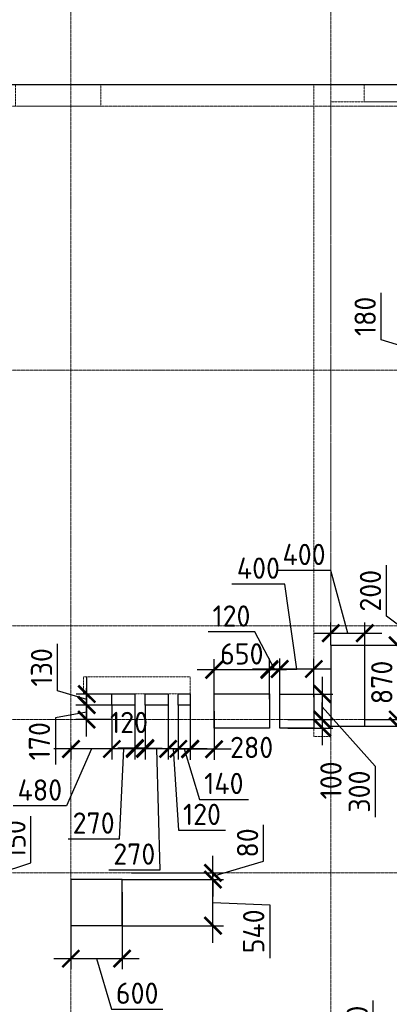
# Model space of a CAD drawing. Header units: millimetres. Extents: x -42044588 to 856694, y -806701 to 941911.
# Tile 27 of 256: x -179718 to -175382, y -425413 to -413856. Entities that reach past the tile are written whole.
import ezdxf

# ---------------------------------------------------------------- set-up
doc = ezdxf.new("R2010")
doc.units = ezdxf.units.MM
for name, pattern in [('______5', [1100, 800, -100, 100, -100]), ('DASHED', [7, 5, -2, 0]), ('осевая', [50.8, 31.75, -6.35, 6.35, -6.35])]:
    doc.linetypes.add(name, pattern=pattern)
for name, color, linetype, lineweight in [('907Сл Осевые', 1, 'Continuous', 0), ('Оси', 40, '______5', 18), ('Перекрытие ж_бетон', 1, 'Continuous', 30), ('РАЗМЕРЫ', 1, 'Continuous', 9), ('СТЕНЫ', 3, 'Continuous', 30)]:
    doc.layers.add(name, color=color, linetype=linetype, lineweight=lineweight)
doc.layers.add('Колонна_ бетон', color=7, linetype='Continuous', lineweight=50, true_color=0xb4b496)
doc.styles.add('GOST-2.304_Type-B', font='GOST_Common.ttf')
doc.dimstyles.new('СПДС', dxfattribs={"dimscale": 100, "dimtxt": 2.5, "dimasz": 2, "dimexe": 1.25, "dimexo": 0, "dimtad": 1, "dimdec": 0, "dimrnd": 5, "dimtxsty": 'GOST-2.304_Type-B', "dimblk": 'ARCHTICK', "dimcen": 2.5, "dimdle": 2, "dimclrd": 1, "dimclre": 1, "dimclrt": 1, "dimadec": 0, "dimazin": 2, "dimtfac": 0.75, "dimtdec": 0, "dimtmove": 1, "dimatfit": 3, "dimfxl": 0, "dimtolj": 1, "dimarcsym": 0})

# ---------------------------------------------------------------- blocks, each defined once
blk = doc.blocks.new('подложка стн 1-го этажа')
at = {"layer": 'Колонна_ бетон', "color": 252, "linetype": 'DASHED', "lineweight": 0, "ltscale": 0.5, "true_color": 0x939598, "transparency": 33554687}
for p, q in [((24994, 19212, -200), (24994, 19412, -200)), ((24994, 19412, -200), (24994, 19412, -200)), ((26244, 19412, -200), (24994, 19412, -200)), ((26244, 19412, -200), (26244, 19412, -200)), ((26244, 19212, -200), (26244, 19412, -200)), ((24994, 19212, -200), (26244, 19212, -200)), ((24994, 19212, -200), (24994, 19212, -200)), ((26244, 19212, -200), (26244, 19212, -200))]:
    blk.add_line(p, q, dxfattribs=at)
for elevation in [-360, -560]:
    blk.add_lwpolyline([(24194, 26362), (25194, 26362), (25194, 26112), (24194, 26112)], close=True, dxfattribs=dict(at, elevation=elevation))
at = {"layer": 'СТЕНЫ', "color": 252, "linetype": 'DASHED', "lineweight": 0, "ltscale": 0.5, "true_color": 0x939598, "transparency": 33554687}
for p, q in [((27894, 26162, -200), (27894, 18712, -200)), ((27894, 26162, -200), (27894, 26162, -200)), ((27894, 26162, -200), (30074, 26162, -200)), ((27694, 26112, -200), (27694, 26112, -200)), ((27694, 26112, -200), (27694, 18712, -200)), ((27894, 19962, -200), (27894, 19962, -200)), ((27694, 18712, -200), (27694, 18712, -200)), ((27694, 18712, -200), (27894, 18712, -200))]:
    blk.add_line(p, q, dxfattribs=at)
at = {"layer": 'СТЕНЫ', "color": 252, "linetype": 'DASHED', "lineweight": 0, "ltscale": 0.5, "true_color": 0x939598, "transparency": 33554687, "elevation": -200}
blk.add_lwpolyline([(35044, 26112), (35044, 26362), (27694, 26362), (27694, 26112)], dxfattribs=at)
at = {"layer": 'СТЕНЫ', "color": 252, "linetype": 'DASHED', "lineweight": 0, "ltscale": 0.5, "true_color": 0x939598, "transparency": 33554687, "elevation": -560}
blk.add_lwpolyline([(28284, 26365), (29684, 26365), (29684, 26162), (28284, 26162)], close=True, dxfattribs=at)
blk = doc.blocks.new('_ArchTick')
at = {"color": 0, "linetype": 'ByBlock', "const_width": 0.15}
blk.add_lwpolyline([(-0.5, -0.5), (0.5, 0.5)], dxfattribs=at)
blk = doc.blocks.new('*D1157')
at = {"layer": 'DEFPOINTS', "color": 0, "transparency": 16777216}
for p in [(-171918, -417791, 0), (-174600, -417971), (-171918, -417971, 0)]:
    blk.add_point(p, dxfattribs=at)
at = {"layer": 'РАЗМЕРЫ', "color": 1, "lineweight": -2, "transparency": 16777216}
for p, q in [((-175478, -417614), (-175478, -417064)), ((-174600, -417881), (-175478, -417614)), ((-174600, -417591), (-174600, -418171)), ((-171918, -417791), (-174725, -417791)), ((-171918, -417971), (-174725, -417971))]:
    blk.add_line(p, q, dxfattribs=at)
at = {"layer": 'РАЗМЕРЫ', "color": 1, "lineweight": -2, "transparency": 16777216, "xscale": 200, "yscale": 200, "zscale": 200}
for p, rotation in [((-174600, -417791), 90), ((-174600, -417971), 270)]:
    blk.add_blockref('_ArchTick', p, dxfattribs=dict(at, rotation=rotation))
at = {"layer": 'РАЗМЕРЫ', "color": 1, "lineweight": 0, "transparency": 16777216, "insert": (-175665, -417339), "char_height": 250, "attachment_point": 5, "rotation": 90, "style": 'GOST-2.304_Type-B'}
blk.add_mtext('\\A1;180', dxfattribs=at)
blk = doc.blocks.new('*D4195')
at = {"layer": 'DEFPOINTS', "color": 0, "transparency": 16777216}
for p in [(-171918, -417791, 0), (-174600, -417971), (-171918, -417971, 0)]:
    blk.add_point(p, dxfattribs=at)
at = {"layer": 'РАЗМЕРЫ', "color": 1, "lineweight": -2, "transparency": 16777216}
for p, q in [((-175478, -417614), (-175478, -417064)), ((-174600, -417881), (-175478, -417614)), ((-174600, -417591), (-174600, -418171)), ((-171918, -417791), (-174725, -417791)), ((-171918, -417971), (-174725, -417971))]:
    blk.add_line(p, q, dxfattribs=at)
at = {"layer": 'РАЗМЕРЫ', "color": 1, "lineweight": -2, "transparency": 16777216, "xscale": 200, "yscale": 200, "zscale": 200}
for p, rotation in [((-174600, -417791), 90), ((-174600, -417971), 270)]:
    blk.add_blockref('_ArchTick', p, dxfattribs=dict(at, rotation=rotation))
at = {"layer": 'РАЗМЕРЫ', "color": 1, "lineweight": 0, "transparency": 16777216, "insert": (-175665, -417339), "char_height": 250, "attachment_point": 5, "rotation": 90, "style": 'GOST-2.304_Type-B'}
blk.add_mtext('\\A1;180', dxfattribs=at)
blk = doc.blocks.new('*D4142')
at = {"layer": 'DEFPOINTS', "color": 0, "transparency": 16777216}
for p in [(-173688, -421371, 0), (-174600, -421571), (-173688, -421571, 0)]:
    blk.add_point(p, dxfattribs=at)
at = {"layer": 'РАЗМЕРЫ', "color": 1, "lineweight": -2, "transparency": 16777216}
for p, q in [((-175416, -420859), (-175416, -420259)), ((-174600, -421471), (-175416, -420859)), ((-174600, -421171), (-174600, -421771)), ((-173688, -421371), (-174725, -421371)), ((-173688, -421571), (-174725, -421571))]:
    blk.add_line(p, q, dxfattribs=at)
at = {"layer": 'РАЗМЕРЫ', "color": 1, "lineweight": -2, "transparency": 16777216, "xscale": 200, "yscale": 200, "zscale": 200}
for p, rotation in [((-174600, -421371), 90), ((-174600, -421571), 270)]:
    blk.add_blockref('_ArchTick', p, dxfattribs=dict(at, rotation=rotation))
at = {"layer": 'РАЗМЕРЫ', "color": 1, "lineweight": 0, "transparency": 16777216, "insert": (-175603, -420559), "char_height": 250, "attachment_point": 5, "rotation": 90, "style": 'GOST-2.304_Type-B'}
blk.add_mtext('\\A1;200', dxfattribs=at)
blk = doc.blocks.new('*D4013')
at = {"layer": 'DEFPOINTS', "color": 0, "transparency": 16777216}
for p in [(-180929, -423871), (-180181, -423871), (-181297, -424021)]:
    blk.add_point(p, dxfattribs=at)
at = {"layer": 'РАЗМЕРЫ', "color": 1, "lineweight": -2, "transparency": 16777216}
for p, q in [((-179588, -423754), (-179588, -423204)), ((-180181, -424221), (-180181, -423671)), ((-180181, -423946), (-179588, -423754)), ((-180929, -423871), (-180056, -423871)), ((-181297, -424021), (-180056, -424021))]:
    blk.add_line(p, q, dxfattribs=at)
at = {"layer": 'РАЗМЕРЫ', "color": 1, "lineweight": -2, "transparency": 16777216, "xscale": 200, "yscale": 200, "zscale": 200}
for p, rotation in [((-180181, -423871), 90), ((-180181, -424021), 270)]:
    blk.add_blockref('_ArchTick', p, dxfattribs=dict(at, rotation=rotation))
at = {"layer": 'РАЗМЕРЫ', "color": 1, "lineweight": 0, "transparency": 16777216, "insert": (-179775, -423479), "char_height": 250, "attachment_point": 5, "rotation": 90, "style": 'GOST-2.304_Type-B'}
blk.add_mtext('\\A1;150', dxfattribs=at)
blk = doc.blocks.new('*D4035')
at = {"layer": 'DEFPOINTS', "color": 0, "transparency": 16777216}
for p in [(-176668, -421478), (-176668, -421787), (-176268, -421809, 4500)]:
    blk.add_point(p, dxfattribs=at)
at = {"layer": 'РАЗМЕРЫ', "color": 1, "lineweight": -2, "transparency": 16777216}
for p, q in [((-176606, -420482), (-177231, -420482)), ((-176468, -421478), (-176606, -420482)), ((-176668, -421787), (-176668, -421353)), ((-176268, -421809), (-176268, -421353)), ((-176068, -421478), (-176868, -421478))]:
    blk.add_line(p, q, dxfattribs=at)
at = {"layer": 'РАЗМЕРЫ', "color": 1, "lineweight": -2, "transparency": 16777216, "xscale": 200, "yscale": 200, "zscale": 200, "rotation": 180}
blk.add_blockref('_ArchTick', (-176668, -421478), dxfattribs=at)
at = {"layer": 'РАЗМЕРЫ', "color": 1, "lineweight": -2, "transparency": 16777216, "xscale": 200, "yscale": 200, "zscale": 200}
blk.add_blockref('_ArchTick', (-176268, -421478), dxfattribs=at)
at = {"layer": 'РАЗМЕРЫ', "color": 1, "lineweight": 0, "transparency": 16777216, "insert": (-176918, -420294), "char_height": 250, "attachment_point": 5, "style": 'GOST-2.304_Type-B'}
blk.add_mtext('\\A1;400', dxfattribs=at)
blk = doc.blocks.new('*D4036')
at = {"layer": 'DEFPOINTS', "color": 0, "transparency": 16777216}
for p in [(-176407, -421771, 4500), (-176571, -422071), (-176168, -422071)]:
    blk.add_point(p, dxfattribs=at)
at = {"layer": 'РАЗМЕРЫ', "color": 1, "lineweight": -2, "transparency": 16777216}
for p, q in [((-176168, -421571), (-176168, -422271)), ((-176407, -421771), (-176043, -421771)), ((-176168, -421921), (-175546, -422616)), ((-176571, -422071), (-176043, -422071)), ((-175546, -422616), (-175546, -423216))]:
    blk.add_line(p, q, dxfattribs=at)
at = {"layer": 'РАЗМЕРЫ', "color": 1, "lineweight": -2, "transparency": 16777216, "xscale": 200, "yscale": 200, "zscale": 200}
for p, rotation in [((-176168, -421771), 90), ((-176168, -422071), 270)]:
    blk.add_blockref('_ArchTick', p, dxfattribs=dict(at, rotation=rotation))
at = {"layer": 'РАЗМЕРЫ', "color": 1, "lineweight": 0, "transparency": 16777216, "insert": (-175734, -422916), "char_height": 250, "attachment_point": 5, "rotation": 90, "style": 'GOST-2.304_Type-B'}
blk.add_mtext('\\A1;300', dxfattribs=at)
blk = doc.blocks.new('*D4046')
at = {"layer": 'DEFPOINTS', "color": 0, "transparency": 16777216}
for p in [(-176571, -422071), (-176571, -422171), (-176168, -422171)]:
    blk.add_point(p, dxfattribs=at)
at = {"layer": 'РАЗМЕРЫ', "color": 1, "lineweight": -2, "transparency": 16777216}
for p, q in [((-176168, -422071), (-176168, -421871)), ((-176571, -422071), (-176043, -422071)), ((-176571, -422171), (-176043, -422171)), ((-176168, -422071), (-176168, -422171)), ((-176168, -422171), (-176168, -422371))]:
    blk.add_line(p, q, dxfattribs=at)
at = {"layer": 'РАЗМЕРЫ', "color": 1, "lineweight": -2, "transparency": 16777216, "xscale": 200, "yscale": 200, "zscale": 200}
for p, rotation in [((-176168, -422071), 270), ((-176168, -422171), 90)]:
    blk.add_blockref('_ArchTick', p, dxfattribs=dict(at, rotation=rotation))
at = {"layer": 'РАЗМЕРЫ', "color": 1, "lineweight": 0, "transparency": 16777216, "insert": (-176067, -422785), "char_height": 250, "attachment_point": 5, "rotation": 90, "style": 'GOST-2.304_Type-B'}
blk.add_mtext('\\A1;100', dxfattribs=at)
blk = doc.blocks.new('*D4078')
at = {"layer": 'DEFPOINTS', "color": 0, "transparency": 16777216}
for p in [(-176788, -421478), (-176668, -421787), (-176788, -421830, 4500)]:
    blk.add_point(p, dxfattribs=at)
at = {"layer": 'РАЗМЕРЫ', "color": 1, "lineweight": -2, "transparency": 16777216}
for p, q in [((-176959, -421043), (-177509, -421043)), ((-176728, -421478), (-176959, -421043)), ((-176788, -421830), (-176788, -421353)), ((-176668, -421787), (-176668, -421353)), ((-176788, -421478), (-176988, -421478)), ((-176668, -421478), (-176788, -421478)), ((-176668, -421478), (-176788, -421478)), ((-176668, -421478), (-176468, -421478))]:
    blk.add_line(p, q, dxfattribs=at)
at = {"layer": 'РАЗМЕРЫ', "color": 1, "lineweight": -2, "transparency": 16777216, "xscale": 200, "yscale": 200, "zscale": 200}
blk.add_blockref('_ArchTick', (-176788, -421478), dxfattribs=at)
at = {"layer": 'РАЗМЕРЫ', "color": 1, "lineweight": -2, "transparency": 16777216, "xscale": 200, "yscale": 200, "zscale": 200, "rotation": 180}
blk.add_blockref('_ArchTick', (-176668, -421478), dxfattribs=at)
at = {"layer": 'РАЗМЕРЫ', "color": 1, "lineweight": 0, "transparency": 16777216, "insert": (-177234, -420856), "char_height": 250, "attachment_point": 5, "style": 'GOST-2.304_Type-B'}
blk.add_mtext('\\A1;120', dxfattribs=at)
blk = doc.blocks.new('*D4079')
at = {"layer": 'DEFPOINTS', "color": 0, "transparency": 16777216}
for p in [(-177438, -421488), (-177438, -421831), (-176788, -421830)]:
    blk.add_point(p, dxfattribs=at)
at = {"layer": 'РАЗМЕРЫ', "color": 1, "lineweight": -2, "transparency": 16777216}
for p, q in [((-177438, -421831), (-177438, -421363)), ((-176788, -421830), (-176788, -421363)), ((-176588, -421488), (-177638, -421488))]:
    blk.add_line(p, q, dxfattribs=at)
at = {"layer": 'РАЗМЕРЫ', "color": 1, "lineweight": -2, "transparency": 16777216, "xscale": 200, "yscale": 200, "zscale": 200, "rotation": 180}
blk.add_blockref('_ArchTick', (-177438, -421488), dxfattribs=at)
at = {"layer": 'РАЗМЕРЫ', "color": 1, "lineweight": -2, "transparency": 16777216, "xscale": 200, "yscale": 200, "zscale": 200}
blk.add_blockref('_ArchTick', (-176788, -421488), dxfattribs=at)
at = {"layer": 'РАЗМЕРЫ', "color": 1, "lineweight": 0, "transparency": 16777216, "insert": (-177113, -421300), "char_height": 250, "attachment_point": 5, "style": 'GOST-2.304_Type-B'}
blk.add_mtext('\\A1;650', dxfattribs=at)
blk = doc.blocks.new('*D4183')
at = {"layer": 'DEFPOINTS', "color": 0, "transparency": 16777216}
for p in [(-179118, -424029), (-178518, -424096), (-178518, -424877)]:
    blk.add_point(p, dxfattribs=at)
at = {"layer": 'РАЗМЕРЫ', "color": 1, "lineweight": -2, "transparency": 16777216}
for p, q in [((-179118, -424029), (-179118, -425002)), ((-178518, -424096), (-178518, -425002)), ((-179318, -424877), (-178318, -424877)), ((-178818, -424877), (-178640, -425470)), ((-178640, -425470), (-178040, -425470))]:
    blk.add_line(p, q, dxfattribs=at)
at = {"layer": 'РАЗМЕРЫ', "color": 1, "lineweight": -2, "transparency": 16777216, "xscale": 200, "yscale": 200, "zscale": 200, "rotation": 180}
blk.add_blockref('_ArchTick', (-179118, -424877), dxfattribs=at)
at = {"layer": 'РАЗМЕРЫ', "color": 1, "lineweight": -2, "transparency": 16777216, "xscale": 200, "yscale": 200, "zscale": 200}
blk.add_blockref('_ArchTick', (-178518, -424877), dxfattribs=at)
at = {"layer": 'РАЗМЕРЫ', "color": 1, "lineweight": 0, "transparency": 16777216, "insert": (-178340, -425283), "char_height": 250, "attachment_point": 5, "style": 'GOST-2.304_Type-B'}
blk.add_mtext('\\A1;600', dxfattribs=at)
blk = doc.blocks.new('*D4080')
at = {"layer": 'DEFPOINTS', "color": 0, "transparency": 16777216}
for p in [(-178518, -423949), (-177451, -423949), (-178518, -424491)]:
    blk.add_point(p, dxfattribs=at)
at = {"layer": 'РАЗМЕРЫ', "color": 1, "lineweight": -2, "transparency": 16777216}
for p, q in [((-177451, -424691), (-177451, -423749)), ((-178518, -423949), (-177326, -423949)), ((-177451, -424220), (-176785, -424245)), ((-176785, -424245), (-176785, -424870)), ((-178518, -424491), (-177326, -424491))]:
    blk.add_line(p, q, dxfattribs=at)
at = {"layer": 'РАЗМЕРЫ', "color": 1, "lineweight": -2, "transparency": 16777216, "xscale": 200, "yscale": 200, "zscale": 200}
for p, rotation in [((-177451, -423949), 90), ((-177451, -424491), 270)]:
    blk.add_blockref('_ArchTick', p, dxfattribs=dict(at, rotation=rotation))
at = {"layer": 'РАЗМЕРЫ', "color": 1, "lineweight": 0, "transparency": 16777216, "insert": (-176973, -424557), "char_height": 250, "attachment_point": 5, "rotation": 90, "style": 'GOST-2.304_Type-B'}
blk.add_mtext('\\A1;540', dxfattribs=at)
blk = doc.blocks.new('*D4081')
at = {"layer": 'DEFPOINTS', "color": 0, "transparency": 16777216}
for p in [(-178407, -423871), (-177451, -423871), (-178518, -423949)]:
    blk.add_point(p, dxfattribs=at)
at = {"layer": 'РАЗМЕРЫ', "color": 1, "lineweight": -2, "transparency": 16777216}
for p, q in [((-176858, -423732), (-176858, -423307)), ((-177451, -423871), (-177451, -423671)), ((-177451, -423910), (-176858, -423732)), ((-178407, -423871), (-177326, -423871)), ((-177451, -423949), (-177451, -423871)), ((-177451, -423949), (-177451, -423871)), ((-178518, -423949), (-177326, -423949)), ((-177451, -423949), (-177451, -424149))]:
    blk.add_line(p, q, dxfattribs=at)
at = {"layer": 'РАЗМЕРЫ', "color": 1, "lineweight": -2, "transparency": 16777216, "xscale": 200, "yscale": 200, "zscale": 200}
for p, rotation in [((-177451, -423871), 270), ((-177451, -423949), 90)]:
    blk.add_blockref('_ArchTick', p, dxfattribs=dict(at, rotation=rotation))
at = {"layer": 'РАЗМЕРЫ', "color": 1, "lineweight": 0, "transparency": 16777216, "insert": (-177045, -423519), "char_height": 250, "attachment_point": 5, "rotation": 90, "style": 'GOST-2.304_Type-B'}
blk.add_mtext('\\A1;80', dxfattribs=at)
blk = doc.blocks.new('*D4083')
at = {"layer": 'DEFPOINTS', "color": 0, "transparency": 16777216}
for p in [(-176168, -425973), (-176164, -425973), (-176168, -426373)]:
    blk.add_point(p, dxfattribs=at)
at = {"layer": 'РАЗМЕРЫ', "color": 1, "lineweight": -2, "transparency": 16777216}
for p, q in [((-175571, -425995), (-175571, -425370)), ((-176164, -426573), (-176164, -425773)), ((-176168, -425973), (-176039, -425973)), ((-176164, -426173), (-175571, -425995)), ((-176168, -426373), (-176039, -426373))]:
    blk.add_line(p, q, dxfattribs=at)
at = {"layer": 'РАЗМЕРЫ', "color": 1, "lineweight": -2, "transparency": 16777216, "xscale": 200, "yscale": 200, "zscale": 200}
for p, rotation in [((-176164, -425973), 90), ((-176164, -426373), 270)]:
    blk.add_blockref('_ArchTick', p, dxfattribs=dict(at, rotation=rotation))
at = {"layer": 'РАЗМЕРЫ', "color": 1, "lineweight": 0, "transparency": 16777216, "insert": (-175758, -425682), "char_height": 250, "attachment_point": 5, "rotation": 90, "style": 'GOST-2.304_Type-B'}
blk.add_mtext('\\A1;400', dxfattribs=at)
blk = doc.blocks.new('*D4158')
at = {"layer": 'DEFPOINTS', "color": 0, "transparency": 16777216}
for p in [(-177718, -421836, 360), (-177438, -421971, 4500), (-177718, -422420)]:
    blk.add_point(p, dxfattribs=at)
at = {"layer": 'РАЗМЕРЫ', "color": 1, "lineweight": -2, "transparency": 16777216}
for p, q in [((-177718, -421836), (-177718, -422545)), ((-177438, -421971), (-177438, -422545)), ((-177238, -422420), (-177918, -422420))]:
    blk.add_line(p, q, dxfattribs=at)
at = {"layer": 'РАЗМЕРЫ', "color": 1, "lineweight": -2, "transparency": 16777216, "xscale": 200, "yscale": 200, "zscale": 200, "rotation": 180}
blk.add_blockref('_ArchTick', (-177718, -422420), dxfattribs=at)
at = {"layer": 'РАЗМЕРЫ', "color": 1, "lineweight": -2, "transparency": 16777216, "xscale": 200, "yscale": 200, "zscale": 200}
blk.add_blockref('_ArchTick', (-177438, -422420), dxfattribs=at)
at = {"layer": 'РАЗМЕРЫ', "color": 1, "lineweight": 0, "transparency": 16777216, "insert": (-176997, -422398), "char_height": 250, "attachment_point": 5, "style": 'GOST-2.304_Type-B'}
blk.add_mtext('\\A1;280', dxfattribs=at)
blk = doc.blocks.new('*D4159')
at = {"layer": 'DEFPOINTS', "color": 0, "transparency": 16777216}
for p in [(-177858, -421901, 360), (-177718, -421836, 360), (-177858, -422415)]:
    blk.add_point(p, dxfattribs=at)
at = {"layer": 'РАЗМЕРЫ', "color": 1, "lineweight": -2, "transparency": 16777216}
for p, q in [((-177858, -421901), (-177858, -422540)), ((-177718, -421836), (-177718, -422540)), ((-177518, -422415), (-178058, -422415)), ((-177788, -422415), (-177610, -423009)), ((-177610, -423009), (-177035, -423009))]:
    blk.add_line(p, q, dxfattribs=at)
at = {"layer": 'РАЗМЕРЫ', "color": 1, "lineweight": -2, "transparency": 16777216, "xscale": 200, "yscale": 200, "zscale": 200, "rotation": 180}
blk.add_blockref('_ArchTick', (-177858, -422415), dxfattribs=at)
at = {"layer": 'РАЗМЕРЫ', "color": 1, "lineweight": -2, "transparency": 16777216, "xscale": 200, "yscale": 200, "zscale": 200}
blk.add_blockref('_ArchTick', (-177718, -422415), dxfattribs=at)
at = {"layer": 'РАЗМЕРЫ', "color": 1, "lineweight": 0, "transparency": 16777216, "insert": (-177323, -422821), "char_height": 250, "attachment_point": 5, "style": 'GOST-2.304_Type-B'}
blk.add_mtext('\\A1;140', dxfattribs=at)
blk = doc.blocks.new('*D4160')
at = {"layer": 'DEFPOINTS', "color": 0, "transparency": 16777216}
for p in [(-177978, -421901, 360), (-177858, -421901, 360), (-177978, -422415)]:
    blk.add_point(p, dxfattribs=at)
at = {"layer": 'РАЗМЕРЫ', "color": 1, "lineweight": -2, "transparency": 16777216}
for p, q in [((-177978, -421901), (-177978, -422540)), ((-177858, -421901), (-177858, -422540)), ((-177978, -422415), (-178178, -422415)), ((-177858, -422415), (-177978, -422415)), ((-177858, -422415), (-177978, -422415)), ((-177918, -422415), (-177855, -423371)), ((-177858, -422415), (-177658, -422415)), ((-177855, -423371), (-177305, -423371))]:
    blk.add_line(p, q, dxfattribs=at)
at = {"layer": 'РАЗМЕРЫ', "color": 1, "lineweight": -2, "transparency": 16777216, "xscale": 200, "yscale": 200, "zscale": 200}
blk.add_blockref('_ArchTick', (-177978, -422415), dxfattribs=at)
at = {"layer": 'РАЗМЕРЫ', "color": 1, "lineweight": -2, "transparency": 16777216, "xscale": 200, "yscale": 200, "zscale": 200, "rotation": 180}
blk.add_blockref('_ArchTick', (-177858, -422415), dxfattribs=at)
at = {"layer": 'РАЗМЕРЫ', "color": 1, "lineweight": 0, "transparency": 16777216, "insert": (-177580, -423184), "char_height": 250, "attachment_point": 5, "style": 'GOST-2.304_Type-B'}
blk.add_mtext('\\A1;120', dxfattribs=at)
blk = doc.blocks.new('*D4056')
at = {"layer": 'DEFPOINTS', "color": 0, "transparency": 16777216}
for p in [(-178934, -421901), (-178632, -421901, 360), (-178638, -422071)]:
    blk.add_point(p, dxfattribs=at)
at = {"layer": 'РАЗМЕРЫ', "color": 1, "lineweight": -2, "transparency": 16777216}
for p, q in [((-178934, -422271), (-178934, -421701)), ((-178632, -421901), (-179059, -421901)), ((-178934, -421986), (-179300, -422050)), ((-179300, -422050), (-179300, -422600)), ((-178638, -422071), (-179059, -422071))]:
    blk.add_line(p, q, dxfattribs=at)
at = {"layer": 'РАЗМЕРЫ', "color": 1, "lineweight": -2, "transparency": 16777216, "xscale": 200, "yscale": 200, "zscale": 200}
for p, rotation in [((-178934, -421901), 90), ((-178934, -422071), 270)]:
    blk.add_blockref('_ArchTick', p, dxfattribs=dict(at, rotation=rotation))
at = {"layer": 'РАЗМЕРЫ', "color": 1, "lineweight": 0, "transparency": 16777216, "insert": (-179487, -422325), "char_height": 250, "attachment_point": 5, "rotation": 90, "style": 'GOST-2.304_Type-B'}
blk.add_mtext('\\A1;170', dxfattribs=at)
blk = doc.blocks.new('*D4057')
at = {"layer": 'DEFPOINTS', "color": 0, "transparency": 16777216}
for p in [(-178931, -421771), (-178638, -421771, 360), (-178672, -421901)]:
    blk.add_point(p, dxfattribs=at)
at = {"layer": 'РАЗМЕРЫ', "color": 1, "lineweight": -2, "transparency": 16777216}
for p, q in [((-179275, -421733), (-179275, -421183)), ((-178931, -422101), (-178931, -421571)), ((-178931, -421836), (-179275, -421733)), ((-178638, -421771), (-179056, -421771)), ((-178672, -421901), (-179056, -421901))]:
    blk.add_line(p, q, dxfattribs=at)
at = {"layer": 'РАЗМЕРЫ', "color": 1, "lineweight": -2, "transparency": 16777216, "xscale": 200, "yscale": 200, "zscale": 200}
for p, rotation in [((-178931, -421771), 90), ((-178931, -421901), 270)]:
    blk.add_blockref('_ArchTick', p, dxfattribs=dict(at, rotation=rotation))
at = {"layer": 'РАЗМЕРЫ', "color": 1, "lineweight": 0, "transparency": 16777216, "insert": (-179462, -421458), "char_height": 250, "attachment_point": 5, "rotation": 90, "style": 'GOST-2.304_Type-B'}
blk.add_mtext('\\A1;130', dxfattribs=at)
blk = doc.blocks.new('оси блок 2')
at = {"layer": 'Оси', "color": 16, "linetype": 'осевая', "lineweight": 0, "ltscale": 0.25, "transparency": 33554687}
for p, q in [((-68904.7, -322543), (-68904.7, -347914.1)), ((-65854.7, -322543), (-65854.7, -347914.1)), ((-89822.3, -326301.3), (-37238.5, -326301.3)), ((-89822.3, -329401.3), (-37238.5, -329401.3)), ((-89822.3, -332401.3), (-37238.5, -332401.3)), ((-89822.3, -333501.3), (-37238.5, -333501.3)), ((-89822.3, -335301.3), (-37238.5, -335301.3))]:
    blk.add_line(p, q, dxfattribs=at)
blk = doc.blocks.new('*D6854')
at = {"layer": '907Сл Осевые', "color": 1, "lineweight": -2, "transparency": 16777216}
for p, q in [((-176070, -420320), (-176695, -420320)), ((-175868, -421057), (-176070, -420320)), ((-176068, -421199), (-176068, -420932)), ((-175669, -421199), (-175669, -420932)), ((-176268, -421057), (-175469, -421057))]:
    blk.add_line(p, q, dxfattribs=at)
at = {"layer": 'DEFPOINTS', "color": 0, "transparency": 16777216}
for p in [(-175669, -421057), (-176068, -421199), (-175669, -421199, 200)]:
    blk.add_point(p, dxfattribs=at)
at = {"layer": '907Сл Осевые', "color": 1, "lineweight": -2, "transparency": 16777216, "xscale": 200, "yscale": 200, "zscale": 200, "rotation": 180}
blk.add_blockref('_ArchTick', (-176068, -421057), dxfattribs=at)
at = {"layer": '907Сл Осевые', "color": 1, "lineweight": -2, "transparency": 16777216, "xscale": 200, "yscale": 200, "zscale": 200}
blk.add_blockref('_ArchTick', (-175669, -421057), dxfattribs=at)
at = {"layer": '907Сл Осевые', "color": 1, "lineweight": 0, "transparency": 16777216, "insert": (-176382, -420133), "char_height": 250, "attachment_point": 5, "style": 'GOST-2.304_Type-B'}
blk.add_mtext('\\A1;400', dxfattribs=at)
blk = doc.blocks.new('*D6855')
at = {"layer": '907Сл Осевые', "color": 1, "lineweight": -2, "transparency": 16777216}
for p, q in [((-175283, -420999), (-175283, -422271)), ((-175669, -421199), (-175158, -421199)), ((-175669, -422071), (-175158, -422071))]:
    blk.add_line(p, q, dxfattribs=at)
at = {"layer": 'DEFPOINTS', "color": 0, "transparency": 16777216}
for p in [(-175669, -421199), (-175669, -422071), (-175283, -422071)]:
    blk.add_point(p, dxfattribs=at)
at = {"layer": '907Сл Осевые', "color": 1, "lineweight": -2, "transparency": 16777216, "xscale": 200, "yscale": 200, "zscale": 200}
for p, rotation in [((-175283, -421199), 90), ((-175283, -422071), 270)]:
    blk.add_blockref('_ArchTick', p, dxfattribs=dict(at, rotation=rotation))
at = {"layer": '907Сл Осевые', "color": 1, "lineweight": 0, "transparency": 16777216, "insert": (-175470, -421635), "char_height": 250, "attachment_point": 5, "rotation": 90, "style": 'GOST-2.304_Type-B'}
blk.add_mtext('\\A1;870', dxfattribs=at)
blk = doc.blocks.new('*D6856')
at = {"layer": '907Сл Осевые', "color": 1, "lineweight": -2, "transparency": 16777216}
for p, q in [((-174876, -421932), (-174876, -421507)), ((-175283, -422071), (-175283, -421871)), ((-175283, -422110), (-174876, -421932)), ((-175669, -422071), (-175158, -422071)), ((-175669, -422149), (-175158, -422149)), ((-175283, -422071), (-175283, -422149)), ((-175283, -422071), (-175283, -422149)), ((-175283, -422149), (-175283, -422349))]:
    blk.add_line(p, q, dxfattribs=at)
at = {"layer": 'DEFPOINTS', "color": 0, "transparency": 16777216}
for p in [(-175669, -422071), (-175669, -422149, 200), (-175283, -422149)]:
    blk.add_point(p, dxfattribs=at)
at = {"layer": '907Сл Осевые', "color": 1, "lineweight": -2, "transparency": 16777216, "xscale": 200, "yscale": 200, "zscale": 200}
for p, rotation in [((-175283, -422071), 270), ((-175283, -422149), 90)]:
    blk.add_blockref('_ArchTick', p, dxfattribs=dict(at, rotation=rotation))
at = {"layer": '907Сл Осевые', "color": 1, "lineweight": 0, "transparency": 16777216, "insert": (-175064, -421719), "char_height": 250, "attachment_point": 5, "rotation": 90, "style": 'GOST-2.304_Type-B'}
blk.add_mtext('\\A1;80', dxfattribs=at)
blk = doc.blocks.new('блочина')
at = {"color": 4, "lineweight": 30}
blk.add_lwpolyline([(123862, 60951), (123462, 60951), (123462, 60001), (123862, 60001)], close=True, dxfattribs=at)
at = {"layer": 'Перекрытие ж_бетон', "color": 4}
for points, elevation in [([(120893, 60380), (121163, 60380), (121163, 60250), (120893, 60250)], 360), ([(121283, 60380), (121553, 60380), (121553, 60250), (121283, 60250)], 360), ([(121673, 60380), (121813, 60380), (121813, 60250), (121673, 60250)], 360), ([(122093, 59980), (122093, 60380), (122743, 60380), (122743, 59980)], 4500), ([(122863, 59978), (122863, 60378), (123263, 60378), (123263, 59978)], 4500)]:
    blk.add_lwpolyline(points, close=True, dxfattribs=dict(at, elevation=elevation))
blk.add_lwpolyline([(121013, 57662), (121013, 58202), (120413, 58202), (120413, 57662)], close=True, dxfattribs=at)
blk = doc.blocks.new('*D7463')
at = {"layer": 'DEFPOINTS', "color": 0, "transparency": 16777216}
for p in [(-178247, -421902, 360), (-177977, -421902, 360), (-178247, -422416)]:
    blk.add_point(p, dxfattribs=at)
at = {"layer": 'РАЗМЕРЫ', "color": 1, "lineweight": -2, "transparency": 16777216}
for p, q in [((-178247, -421902), (-178247, -422541)), ((-177977, -421902), (-177977, -422541)), ((-177777, -422416), (-178447, -422416)), ((-178112, -422416), (-178074, -423838)), ((-178074, -423838), (-178674, -423838))]:
    blk.add_line(p, q, dxfattribs=at)
at = {"layer": 'РАЗМЕРЫ', "color": 1, "lineweight": -2, "transparency": 16777216, "xscale": 200, "yscale": 200, "zscale": 200, "rotation": 180}
blk.add_blockref('_ArchTick', (-178247, -422416), dxfattribs=at)
at = {"layer": 'РАЗМЕРЫ', "color": 1, "lineweight": -2, "transparency": 16777216, "xscale": 200, "yscale": 200, "zscale": 200}
blk.add_blockref('_ArchTick', (-177977, -422416), dxfattribs=at)
at = {"layer": 'РАЗМЕРЫ', "color": 1, "lineweight": 0, "transparency": 16777216, "insert": (-178374, -423650), "char_height": 250, "attachment_point": 5, "style": 'GOST-2.304_Type-B'}
blk.add_mtext('\\A1;270', dxfattribs=at)
blk = doc.blocks.new('*D7464')
at = {"layer": 'DEFPOINTS', "color": 0, "transparency": 16777216}
for p in [(-178637, -421902, 360), (-178367, -421902, 360), (-178637, -422416)]:
    blk.add_point(p, dxfattribs=at)
at = {"layer": 'РАЗМЕРЫ', "color": 1, "lineweight": -2, "transparency": 16777216}
for p, q in [((-178637, -421902), (-178637, -422541)), ((-178367, -421902), (-178367, -422541)), ((-178167, -422416), (-178837, -422416)), ((-178502, -422416), (-178551, -423474)), ((-178551, -423474), (-179151, -423474))]:
    blk.add_line(p, q, dxfattribs=at)
at = {"layer": 'РАЗМЕРЫ', "color": 1, "lineweight": -2, "transparency": 16777216, "xscale": 200, "yscale": 200, "zscale": 200, "rotation": 180}
blk.add_blockref('_ArchTick', (-178637, -422416), dxfattribs=at)
at = {"layer": 'РАЗМЕРЫ', "color": 1, "lineweight": -2, "transparency": 16777216, "xscale": 200, "yscale": 200, "zscale": 200}
blk.add_blockref('_ArchTick', (-178367, -422416), dxfattribs=at)
at = {"layer": 'РАЗМЕРЫ', "color": 1, "lineweight": 0, "transparency": 16777216, "insert": (-178851, -423286), "char_height": 250, "attachment_point": 5, "style": 'GOST-2.304_Type-B'}
blk.add_mtext('\\A1;270', dxfattribs=at)
blk = doc.blocks.new('*D7465')
at = {"layer": 'DEFPOINTS', "color": 0, "transparency": 16777216}
for p in [(-178247, -421902, 360), (-178367, -422115), (-178367, -422406)]:
    blk.add_point(p, dxfattribs=at)
at = {"layer": 'РАЗМЕРЫ', "color": 1, "lineweight": -2, "transparency": 16777216}
for p, q in [((-178247, -421902), (-178247, -422531)), ((-178367, -422115), (-178367, -422531)), ((-178367, -422406), (-178567, -422406)), ((-178247, -422406), (-178367, -422406)), ((-178247, -422406), (-178047, -422406))]:
    blk.add_line(p, q, dxfattribs=at)
at = {"layer": 'РАЗМЕРЫ', "color": 1, "lineweight": -2, "transparency": 16777216, "xscale": 200, "yscale": 200, "zscale": 200}
blk.add_blockref('_ArchTick', (-178367, -422406), dxfattribs=at)
at = {"layer": 'РАЗМЕРЫ', "color": 1, "lineweight": -2, "transparency": 16777216, "xscale": 200, "yscale": 200, "zscale": 200, "rotation": 180}
blk.add_blockref('_ArchTick', (-178247, -422406), dxfattribs=at)
at = {"layer": 'РАЗМЕРЫ', "color": 1, "lineweight": 0, "transparency": 16777216, "insert": (-178436, -422105), "char_height": 250, "attachment_point": 5, "style": 'GOST-2.304_Type-B'}
blk.add_mtext('\\A1;120', dxfattribs=at)
blk = doc.blocks.new('*D7466')
at = {"layer": 'DEFPOINTS', "color": 0, "transparency": 16777216}
for p in [(-178637, -421902, 360), (-179117, -422369), (-179117, -422416)]:
    blk.add_point(p, dxfattribs=at)
at = {"layer": 'РАЗМЕРЫ', "color": 1, "lineweight": -2, "transparency": 16777216}
for p, q in [((-178637, -421902), (-178637, -422541)), ((-179117, -422369), (-179117, -422541)), ((-178437, -422416), (-179317, -422416)), ((-178877, -422416), (-179170, -423085)), ((-179170, -423085), (-179795, -423085))]:
    blk.add_line(p, q, dxfattribs=at)
at = {"layer": 'РАЗМЕРЫ', "color": 1, "lineweight": -2, "transparency": 16777216, "xscale": 200, "yscale": 200, "zscale": 200, "rotation": 180}
blk.add_blockref('_ArchTick', (-179117, -422416), dxfattribs=at)
at = {"layer": 'РАЗМЕРЫ', "color": 1, "lineweight": -2, "transparency": 16777216, "xscale": 200, "yscale": 200, "zscale": 200}
blk.add_blockref('_ArchTick', (-178637, -422416), dxfattribs=at)
at = {"layer": 'РАЗМЕРЫ', "color": 1, "transparency": 16777216, "insert": (-179482, -422898), "char_height": 250, "attachment_point": 5, "style": 'GOST-2.304_Type-B'}
blk.add_mtext('\\A1;480', dxfattribs=at)

msp = doc.modelspace()

# ---------------------------------------------------------------- linework, layer by layer
at = {"layer": 'Перекрытие ж_бетон'}
for points in [[(-168918.038, -414620.686), (-182158.038, -414620.686)], [(-163970.527, -414620.686), (-175708.038, -414620.686)]]:
    msp.add_lwpolyline(points, dxfattribs=at)

# ---------------------------------------------------------------- block references
for name, p in [('подложка стн 1-го этажа', (-203961.961, -440982.48, 560)), ('блочина', (-299531.072, -482150.833))]:
    msp.add_blockref(name, p)
at = {"layer": 'РАЗМЕРЫ'}
msp.add_blockref('оси блок 2', (-110213.32, -88569.364), dxfattribs=at)

# ---------------------------------------------------------------- dimensions: what is measured, and where the dimension line sits
at = {"layer": '907Сл Осевые', "color": 4, "lineweight": 0}
dim = msp.add_linear_dim(base=(-175668.814, -421057.249), p1=(-176068.038, -421198.964), p2=(-175668.814, -421198.964, 200), dimstyle='СПДС', dxfattribs=at)
dim.commit()
dim.dimension.update_dxf_attribs({"geometry": '*D6854', "text_midpoint": (-176132.314, -420320.338), "dimtype": 160})
dim = msp.add_linear_dim(base=(-175282.579, -422070.686), p1=(-175668.814, -421198.964), p2=(-175668.814, -422070.686), angle=90, dimstyle='СПДС', dxfattribs=at)
dim.commit()
dim.dimension.update_dxf_attribs({"geometry": '*D6855', "text_midpoint": (-175470.079, -421634.825)})
dim = msp.add_linear_dim(base=(-175282.579, -422148.964), p1=(-175668.814, -422070.686), p2=(-175668.814, -422148.964, 200), angle=90, dimstyle='СПДС', dxfattribs=at)
dim.commit()
dim.dimension.update_dxf_attribs({"geometry": '*D6856', "text_midpoint": (-174876.329, -421869.2), "dimtype": 160})
at = {"layer": 'РАЗМЕРЫ', "lineweight": 0}
for base, p1, p2, picture, middle in [((-174600.073, -417970.687, 360), (-171918.003, -417790.685, 360.018), (-171918.003, -417970.687, 360.018), '*D1157', (-175477.843, -417551.949, 360)), ((-174600.073, -417970.687, 560), (-171918.003, -417790.685, 560.018), (-171918.003, -417970.687, 560.018), '*D4195', (-175477.843, -417551.949, 560)), ((-180181.27, -423870.686, 200), (-181296.539, -424020.686, 200), (-180929.105, -423870.686, 200), '*D4013', (-179587.52, -423691.494, 200)), ((-177451.443, -423948.701, 200), (-178517.833, -424490.686, 200), (-178518.082, -423948.701, 200), '*D4080', (-176785.387, -424307.081, 200))]:
    dim = msp.add_linear_dim(base=base, p1=p1, p2=p2, angle=90, dimstyle='СПДС', override={"dimrnd": 5}, dxfattribs=at)
    dim.commit()
    dim.dimension.update_dxf_attribs({"geometry": picture, "text_midpoint": middle, "dimtype": 160})
for base, p1, p2, picture, middle in [((-176668.038, -421477.629, 200), (-176268.036, -421809.111, 4700), (-176668.038, -421787.27, 200), '*D4035', (-176668.038, -420481.948, 200)), ((-176787.833, -421477.629, 200), (-176668.038, -421787.27, 200), (-176787.833, -421830.157, 4700), '*D4078', (-177021.474, -421043.335, 200)), ((-178366.713, -422406.113, -360), (-178246.713, -421901.925), (-178366.713, -422114.679, -360), '*D7465', (-178435.758, -422292.559, -360)), ((-177978.178, -422414.874, 200), (-177858.178, -421900.686, 560), (-177978.178, -421900.686, 560), '*D4160', (-177792.784, -423371.056, 200)), ((-177718.178, -422419.874, 200), (-177437.833, -421970.686, 4700), (-177718.178, -421835.686, 560), '*D4158', (-176997.181, -422585.139, 200))]:
    dim = msp.add_linear_dim(base=base, p1=p1, p2=p2, dimstyle='СПДС', override={"dimrnd": 5}, dxfattribs=at)
    dim.commit()
    dim.dimension.update_dxf_attribs({"geometry": picture, "text_midpoint": middle, "dimtype": 160})
for base, p1, p2, picture, middle in [((-174600.073, -421570.686, 560), (-173688.003, -421370.686, 560.018), (-173688.003, -421570.686, 560.018), '*D4142', (-175415.846, -420796.754, 560)), ((-176168.178, -422070.686, 200), (-176407.265, -421770.686, 4700), (-176570.73, -422070.686, 200), '*D4036', (-175546.104, -422678.049, 200)), ((-176168.178, -422170.686, 200), (-176570.73, -422070.686, 200), (-176570.73, -422170.686, 200), '*D4046', (-175879.459, -422784.821, 200))]:
    dim = msp.add_linear_dim(base=base, p1=p1, p2=p2, angle=90, dimstyle='СПДС', dxfattribs=at)
    dim.commit()
    dim.dimension.update_dxf_attribs({"geometry": picture, "text_midpoint": middle, "dimtype": 160})
at = {"layer": 'РАЗМЕРЫ', "color": 4, "lineweight": 0}
dim = msp.add_linear_dim(base=(-178931.023, -421770.686, 200), p1=(-178671.736, -421900.686, 200), p2=(-178638.178, -421770.686, 560), angle=90, dimstyle='СПДС', override={"dimrnd": 5}, dxfattribs=at)
dim.commit()
dim.dimension.update_dxf_attribs({"geometry": '*D4057', "text_midpoint": (-179462.273, -421670.061, 200)})
at = {"layer": 'РАЗМЕРЫ', "lineweight": 0}
for base, p1, p2, picture, middle in [((-177437.833, -421487.629, 4700), (-176787.833, -421830.157, 4700), (-177437.833, -421831.421, 4700), '*D4079', (-177112.833, -421300.129, 4700)), ((-177858.178, -422414.874, 200), (-177718.178, -421835.686, 560), (-177858.178, -421900.686, 560), '*D4159', (-177547.553, -422821.124, 200)), ((-178518.082, -424876.5, 200), (-179118.038, -424028.991, 200), (-178518.082, -424096.425, 200), '*D4183', (-178577.435, -425282.75, 200))]:
    dim = msp.add_linear_dim(base=base, p1=p1, p2=p2, dimstyle='СПДС', override={"dimrnd": 5}, dxfattribs=at)
    dim.commit()
    dim.dimension.update_dxf_attribs({"geometry": picture, "text_midpoint": middle})
at = {"layer": 'РАЗМЕРЫ', "color": 4, "lineweight": 0}
dim = msp.add_linear_dim(base=(-178934.394, -421900.686, 200), p1=(-178638.178, -422070.686, 200), p2=(-178631.782, -421900.686, 560), angle=90, dimstyle='СПДС', override={"dimrnd": 5}, dxfattribs=at)
dim.commit()
dim.dimension.update_dxf_attribs({"geometry": '*D4056', "text_midpoint": (-179299.832, -422112.389, 200), "dimtype": 160})
at = {"layer": 'РАЗМЕРЫ', "color": 1}
dim = msp.add_linear_dim(base=(-179116.713, -422416.113, -360), p1=(-178636.713, -421901.925), p2=(-179116.713, -422368.979, -360), dimstyle='СПДС', dxfattribs=at)
dim.commit()
dim.dimension.update_dxf_attribs({"geometry": '*D7466', "text_midpoint": (-179232.384, -423085.324, -360), "dimtype": 160})
at = {"layer": 'РАЗМЕРЫ', "lineweight": 0}
for base, p1, p2, picture, middle in [((-178636.713, -422416.113, -360), (-178366.713, -421901.925), (-178636.713, -421901.925), '*D7464', (-178613.155, -423473.949, -360)), ((-178246.713, -422416.113, -360), (-177976.713, -421901.925), (-178246.713, -421901.925), '*D7463', (-178136.991, -423837.808, -360))]:
    dim = msp.add_linear_dim(base=base, p1=p1, p2=p2, dimstyle='СПДС', dxfattribs=at)
    dim.commit()
    dim.dimension.update_dxf_attribs({"geometry": picture, "text_midpoint": middle, "dimtype": 160})
for base, p1, p2, picture, middle in [((-177451.443, -423870.686, 200), (-178518.082, -423948.701, 200), (-178407.446, -423870.686, 200), '*D4081', (-177045.193, -423669.069, 200)), ((-176164.324, -425972.689, 200), (-176167.625, -426372.689, 200), (-176167.625, -425972.689, 200), '*D4083', (-175758.074, -425932.064, 200))]:
    dim = msp.add_linear_dim(base=base, p1=p1, p2=p2, angle=90, dimstyle='СПДС', override={"dimrnd": 5}, dxfattribs=at)
    dim.commit()
    dim.dimension.update_dxf_attribs({"geometry": picture, "text_midpoint": middle})

doc.saveas('drawing.dxf')
